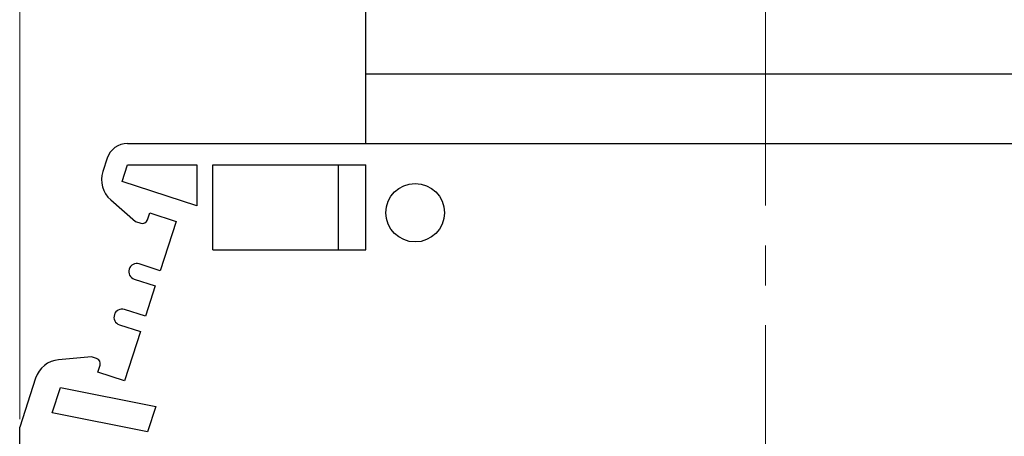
# Model space of a CAD drawing. Header units: inches. Extents: x 10161 to 10458, y -1741 to -1531.
# Tile 4 of 15: x 10308 to 10345, y -1650 to -1635. Entities that reach past the tile are written whole.
import ezdxf

# ---------------------------------------------------------------- set-up
doc = ezdxf.new("R2010")
doc.units = ezdxf.units.IN
doc.header["$MEASUREMENT"] = 0
doc.linetypes.add('CENTER', pattern=[2, 1.25, -0.25, 0.25, -0.25])
doc.layers.get('0').update_dxf_attribs({"lineweight": 30})
doc.layers.add('center', color=1, linetype='CENTER', lineweight=9)
doc.layers.add('尺寸线', color=3, linetype='Continuous', lineweight=13)
doc.styles.add('romans-高2.5', font='romans.shx', dxfattribs={"width": 0.8, "height": 2.5})
doc.dimstyles.new('A4_0.5-Rev.1.1', dxfattribs={"dimtxt": 2.5, "dimasz": 2.5, "dimexe": 1, "dimexo": 0.3, "dimgap": 1, "dimtad": 1, "dimzin": 1, "dimdsep": 46, "dimtxsty": 'romans-高2.5', "dimcen": 1, "dimclrd": 256, "dimclre": 256, "dimclrt": 256, "dimadec": 1, "dimazin": 0, "dimtfac": 1, "dimtmove": 0, "dimatfit": 3, "dimfxl": 1, "dimtolj": 1, "dimtzin": 0, "dimlwd": -1, "dimlwe": -1, "dimarcsym": 0})

# ---------------------------------------------------------------- blocks, each defined once
blk = doc.blocks.new('*D5')
at = {"layer": 'Defpoints', "color": 0}
for p in [(10364.22, -1594.112), (10308.22, -1650.111), (10364.22, -1650.111)]:
    blk.add_point(p, dxfattribs=at)
at = {"layer": '尺寸线'}
for p, q in [((10308.22, -1649.811), (10308.22, -1593.112)), ((10364.22, -1649.811), (10364.22, -1593.112)), ((10310.72, -1594.112), (10361.72, -1594.112))]:
    blk.add_line(p, q, dxfattribs=at)
for points in [[(10310.72, -1593.695), (10310.72, -1594.529), (10308.22, -1594.112)], [(10361.72, -1593.695), (10361.72, -1594.529), (10364.22, -1594.112)]]:
    blk.add_solid(points, dxfattribs=at)
at = {"layer": '尺寸线', "insert": (10335.119, -1591.862), "char_height": 2.5, "attachment_point": 5, "style": 'romans-高2.5'}
blk.add_mtext('\\A1;56.00', dxfattribs=at)

msp = doc.modelspace()

# ---------------------------------------------------------------- linework, layer by layer
for p, q in [((10321.22, -1639.454), (10321.22, -1623.329)), ((10351.22, -1636.854), (10321.22, -1636.854)), ((10312.267, -1639.454), (10360.173, -1639.454)), ((10311.506, -1640.006), (10311.342, -1640.509)), ((10312.063, -1640.879), (10312.267, -1640.254)), ((10312.267, -1640.254), (10314.87, -1640.254)), ((10314.87, -1640.254), (10314.87, -1641.792)), ((10315.47, -1640.254), (10321.22, -1640.254)), ((10315.47, -1643.454), (10315.47, -1640.254)), ((10320.182, -1640.254), (10320.182, -1643.454)), ((10321.22, -1643.454), (10321.22, -1640.254)), ((10314.87, -1641.792), (10312.063, -1640.879)), ((10311.637, -1641.572), (10312.572, -1642.386)), ((10312.572, -1642.386), (10312.763, -1642.447)), ((10313.015, -1642.319), (10313.1, -1642.058)), ((10313.1, -1642.058), (10314.098, -1642.382)), ((10314.098, -1642.382), (10313.495, -1644.237)), ((10315.47, -1643.454), (10321.22, -1643.454)), ((10313.495, -1644.237), (10312.705, -1643.98)), ((10312.522, -1644.551), (10313.31, -1644.807)), ((10313.31, -1644.807), (10312.939, -1645.948)), ((10312.939, -1645.948), (10312.151, -1645.692)), ((10311.965, -1646.263), (10312.753, -1646.519)), ((10312.753, -1646.519), (10312.15, -1648.373)), ((10310.918, -1647.473), (10309.683, -1647.581)), ((10311.108, -1647.535), (10310.918, -1647.473)), ((10311.151, -1648.049), (10311.236, -1647.787)), ((10308.819, -1648.268), (10308.22, -1650.111)), ((10312.15, -1648.373), (10311.151, -1648.049)), ((10309.445, -1649.579), (10309.756, -1648.621)), ((10309.756, -1648.621), (10313.331, -1649.336)), ((10313.331, -1649.336), (10313.02, -1650.294)), ((10313.02, -1650.294), (10309.445, -1649.579)), ((10308.22, -1661.354), (10308.22, -1650.111))]:
    msp.add_line(p, q)
msp.add_circle((10323.07, -1642.054), 1.1)
for centre, radius, start, end in [((10312.267, -1640.254), 0.8, 90, 161.9868), ((10312.293, -1640.818), 1, 161.9868, 228.9868), ((10312.824, -1642.257), 0.2, 251.9868, 341.9868), ((10312.614, -1644.266), 0.3, 72.3804, 251.9868), ((10312.059, -1645.978), 0.3, 72.2859, 251.7309), ((10309.77, -1648.577), 1, 94.9868, 161.9868), ((10311.046, -1647.725), 0.2, 341.9868, 71.9868)]:
    msp.add_arc(centre, radius, start, end)
at = {"layer": 'center', "ltscale": 6}
msp.add_line((10336.22, -1665.784), (10336.22, -1611.188), dxfattribs=at)

# ---------------------------------------------------------------- dimensions: what is measured, and where the dimension line sits
at = {"layer": '尺寸线'}
dim = msp.add_linear_dim(base=(10364.22, -1594.112), p1=(10308.22, -1650.111), p2=(10364.22, -1650.111), dimstyle='A4_0.5-Rev.1.1', dxfattribs=at)
dim.commit()
dim.dimension.update_dxf_attribs({"geometry": '*D5', "text_midpoint": (10335.119, -1594.112), "dimtype": 160})

doc.saveas('drawing.dxf')
